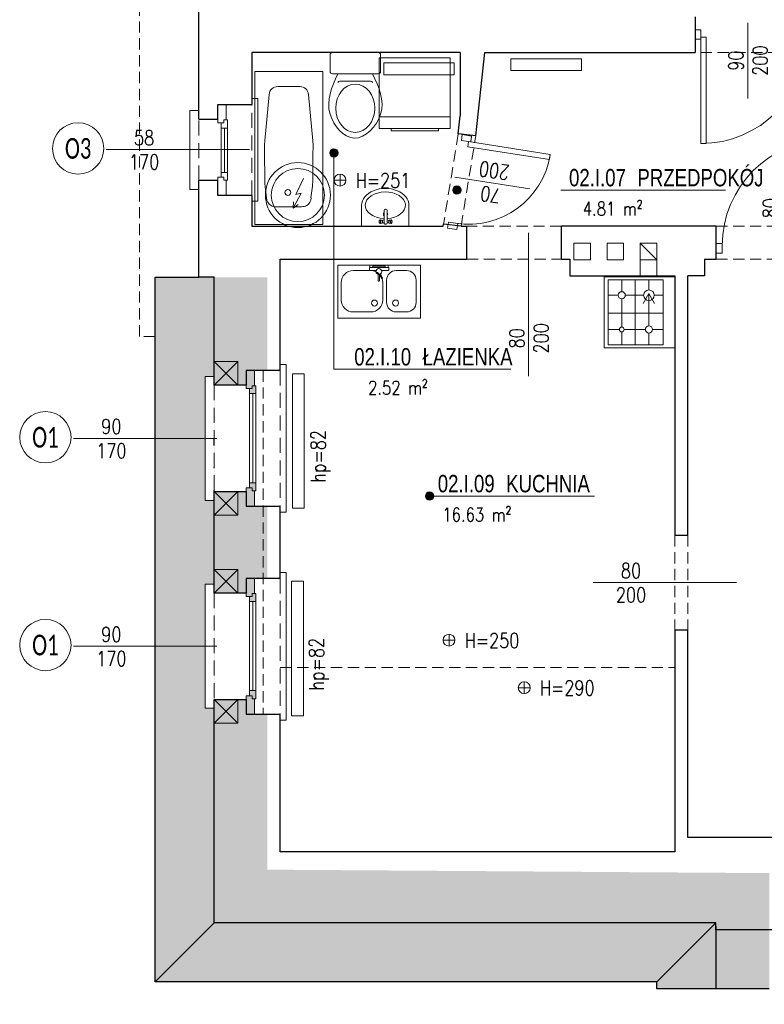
# Model space of a CAD drawing. Header units: millimetres. Extents: x 284606 to 628701, y -213781 to -93475.
# Tile 78 of 102: x 312710 to 313340, y -107487 to -106653. Entities that reach past the tile are written whole.
import ezdxf
from ezdxf.enums import TextEntityAlignment as Align

# ---------------------------------------------------------------- set-up
doc = ezdxf.new("R2010")
doc.units = ezdxf.units.MM
doc.linetypes.add('HIDDEN', pattern=[9.525, 6.35, -3.175])
doc.layers.get('0').update_dxf_attribs({"lineweight": 0})
for name, color, linetype, lineweight in [('!STR_Konstrukcja 0.20', 200, 'Continuous', 20), ('!STR_Konstrukcja 0.30', 64, 'Continuous', 30), ('!STR_Ocieplenie 0.05', 1, 'Continuous', 5), ('!STR_Opisy 0.09', 8, 'Continuous', 9), ('!STR_Przerywana 0.09', 8, 'HIDDEN', 9), ('!STR_Stolarka drzwiowa', 8, 'Continuous', 15), ('!STR_Stolarka okienna', 72, 'Continuous', 15), ('EKO Opisy 0.09', 8, 'Continuous', 9)]:
    doc.layers.add(name, color=color, linetype=linetype, lineweight=lineweight)
for name, color, linetype, lineweight, true_color in [('!STR_Kreskowanie ścian', 7, 'Continuous', 5, 0xa6a6a6), ('!STR_Wentylacja', 7, 'Continuous', 15, 0x3399ff), ('EKO Wyposażenie', 7, 'Continuous', 5, 0x919191)]:
    doc.layers.add(name, color=color, linetype=linetype, lineweight=lineweight, true_color=true_color)
doc.styles.add('AB_Arial', font='NirmalaS.ttf')
doc.styles.add('EKO 1-10', font='romans.shx', dxfattribs={"width": 0.8, "height": 15})
doc.styles.add('EKO 1-5', font='romans.shx', dxfattribs={"width": 0.8, "height": 10})
doc.styles.add('EKO CM 1-50', font='calibri.ttf', dxfattribs={"width": 0.8, "height": 12.5})

# ---------------------------------------------------------------- blocks, each defined once
blk = doc.blocks.new('*U320')
at = {"layer": '!STR_Opisy 0.09', "linetype": 'Continuous'}
blk.add_line((0, -153.49), (0, -32.16), dxfattribs=at)
at = {"layer": '!STR_Opisy 0.09', "linetype": 'Continuous', "style": 'EKO 1-5', "width": 0.8}
blk.add_attdef('HP=', (19.04, -6.76), '', height=12.5, rotation=180, dxfattribs=at)
at = {"layer": '!STR_Opisy 0.09', "ltscale": 0.7, "style": 'EKO 1-5', "width": 0.8}
blk.add_attdef('WYS', text='', height=12.5, rotation=270, dxfattribs=at).set_placement((-10.53, -121.38), align=Align.MIDDLE_CENTER)
at = {"layer": '!STR_Opisy 0.09', "linetype": 'Continuous', "style": 'EKO 1-5', "width": 0.8}
blk.add_attdef('SZER', text='', height=12.5, rotation=270, dxfattribs=at).set_placement((0, -121.38), align=Align.BOTTOM_CENTER)
blk = doc.blocks.new('*U103')
for p, q in [((-2.1, 79.9), (-181.9, 70.3)), ((-181.9, 70.3), (-177.6, -9.5)), ((2.1, 0.1), (-2.1, 79.9)), ((-99.8, 62.8), (-153.9, 55)), ((-93, 63.6), (-84.3, 64)), ((-56.2, 65.3), (-84.3, 64)), ((-32.9, 64.4), (-46.3, 65.3)), ((-20.8, 38.9), (-21.6, 53.8)), ((-162.6, 44.4), (-161.9, 31.3)), ((-20.8, 38.9), (-20, 24)), ((-161.3, 18.3), (-161.9, 31.3)), ((-30.1, 12.3), (-43.4, 9.9)), ((-177.6, -9.5), (2.1, 0.1)), ((-96.9, 6.7), (-151.5, 8.7)), ((-89.9, 6.6), (-81.3, 7.2)), ((-53.2, 8.9), (-81.3, 7.2))]:
    blk.add_line(p, q)
blk.add_circle((-37.7, 39.1), 3.43)
for centre, radius, start, end in [((-91.3, 21.3), 42.4, 92.3418, 101.6861), ((-51.1, 13.2), 52.3, 84.7852, 95.653), ((-32, 54.1), 10.3, 33.0348, 94.5485), ((-38.8, 51.6), 17.4, 6.9775, 27.6922), ((-152.5, 44.9), 10.2, 98.2391, 183.0582), ((-37.4, 24.3), 17.4, 338.425, 359.139), ((-151.1, 18.9), 10.2, 183.0582, 267.8774), ((-30.4, 22.5), 10.3, 271.568, 333.0828), ((-92.7, 48.9), 42.4, 264.4303, 273.7747), ((-53.7, 61.2), 52.3, 270.4635, 281.3312)]:
    blk.add_arc(centre, radius, start, end)
blk = doc.blocks.new('*U119')
for p, q in [((0, 19.33), (0, -19.33)), ((16.02, 21.33), (2, 21.33)), ((18.02, -19.33), (18.02, 19.33)), ((24.36, 13.09), (24.36, -12.8)), ((16.02, -21.33), (2, -21.33))]:
    blk.add_line(p, q)
for centre, start, end in [((2, 19.33), 90, 180), ((16.02, 19.33), 360, 90), ((26.36, 13.09), 114.56818, 180), ((26.36, -12.8), 180, 244.52934), ((2, -19.33), 180, 270), ((16.02, -19.33), 270, 360)]:
    blk.add_arc(centre, 2, start, end)
blk.add_ellipse((47.22, 0.08), major_axis=(20.4, 0), ratio=0.810803)
blk.add_open_spline([(18.02, 14.91), (29.22, 20.03), (49.72, 28.87), (82.83, 0.74), (50.17, -29.38), (29.25, -19.96), (18, -14.6)], degree=3, knots=[1.212901, 1.212901, 1.212901, 1.212901, 36.090844, 64.924591, 94.904253, 129.876154, 129.876154, 129.876154, 129.876154])
blk = doc.blocks.new('*U198')
at = {"linetype": 'Continuous'}
for p, q in [((0, 31.3), (0, -31.3)), ((27.6, 31.3), (0, 31.3)), ((2.8, -1.2), (2.8, 0.4)), ((3.8, 4.7), (3.4, 6.9)), ((4, 1.6), (20.6, 1.6)), ((4.2, 1.6), (4.2, 4.1)), ((8.5, 1.6), (7.3, 4)), ((7.9, 4.7), (8.3, 6.9)), ((3.8, -5.5), (3.4, -7.7)), ((20.6, -2.4), (4, -2.4)), ((4.2, -4.8), (4.2, -2.4)), ((7.3, -4.8), (8.5, -2.4)), ((7.9, -5.5), (8.3, -7.7)), ((22.4, -0.2), (22.4, -0.6)), ((27.6, -31.3), (0, -31.3))]:
    blk.add_line(p, q, dxfattribs=at)
for centre, radius, start, end in [((4, 0.4), 1.2, 90, 180), ((15.9, -0.3), 2.89, 41.1962, 138.8038), ((20.6, -0.2), 1.8, 0, 90), ((4, -1.2), 1.2, 180, 270), ((15.9, -0.3), 2.89, 228.1635, 311.8365), ((20.6, -0.6), 1.8, 270, 0)]:
    blk.add_arc(centre, radius, start, end, dxfattribs=at)
for centre, major_axis, ratio, start_param, end_param in [((27.6, 0), (0, -26.6), 0.662269, 4.803016, 10.93344), ((27.6, 0), (0, -31.3), 0.713042, 0, 3.141593), ((5.8, -7.8), (2.47, 0), 0.476554, 5.436764, 10.271199), ((5.8, -5.5), (2.05, 0), 0.476554, 0, 3.141593)]:
    blk.add_ellipse(centre, major_axis=major_axis, ratio=ratio, start_param=start_param, end_param=end_param, dxfattribs=at)
at = {"linetype": 'Continuous', "extrusion": (-3.55849e-14, 3.22359e-14, -1)}
for centre, major_axis, start_param, end_param in [((5.8, 7), (2.47, 0), 5.436764, 10.271199), ((5.8, 4.7), (2.05, 0), 0, 3.141593)]:
    blk.add_ellipse(centre, major_axis=major_axis, ratio=0.476554, start_param=start_param, end_param=end_param, dxfattribs=at)
blk.add_ellipse((5.8, 7.3), major_axis=(2.05, 0), ratio=0.476554, dxfattribs=at)
at = {"linetype": 'Continuous'}
blk.add_ellipse((5.8, -8.1), major_axis=(2.05, 0), ratio=0.476554, dxfattribs=at)
blk = doc.blocks.new('*U336')
at = {"layer": '!STR_Opisy 0.09', "linetype": 'Continuous'}
blk.add_line((-39.28, 63.89), (-39.28, -0.34), dxfattribs=at)
at = {"layer": '!STR_Stolarka drzwiowa'}
for points in [[(0, 0), (0, 90), (-4.38, 90), (-4.38, 0)], [(-90, -6.2), (-95, -6.2), (-95, 1.8), (-90, 1.8)], [(5, -6.2), (0, -6.2), (0, 1.8), (5, 1.8)]]:
    blk.add_lwpolyline(points, close=True, dxfattribs=at)
blk.add_arc((0, 0), 90, 90, 180, dxfattribs=at)
at = {"layer": '!STR_Opisy 0.09', "linetype": 'Continuous', "style": 'EKO 1-10', "width": 0.8}
blk.add_attdef('SZER', text='', height=12.5, rotation=90, dxfattribs=at).set_placement((-39.28, 31.77), align=Align.BOTTOM_CENTER)
at = {"layer": '!STR_Opisy 0.09', "ltscale": 0.7, "style": 'EKO 1-10', "width": 0.8}
blk.add_attdef('WYS', text='', height=12.5, rotation=90, dxfattribs=at).set_placement((-28.75, 31.77), align=Align.MIDDLE_CENTER)
blk = doc.blocks.new('wysokosc2')
at = {"ltscale": 2}
for points in [[(-5.06, 0.04), (5.03, 0.04)], [(0, 5.1), (0, -5.1)]]:
    blk.add_lwpolyline(points, dxfattribs=at)
blk.add_circle((0, 0), 5.03, dxfattribs=at)
at = {"ltscale": 2, "style": 'EKO 1-5', "width": 0.8}
blk.add_attdef('WYS', (13.29, -6.01), '', height=12.5, dxfattribs=at)
blk = doc.blocks.new('*U100')
for p, q in [((0, -60), (0, 0)), ((0, 0), (60, 0)), ((10, -57.5), (10, -2.5)), ((10, -2.5), (56.5, -2.5)), ((22, -12.5), (22, -2.5)), ((33.5, -2.5), (33.5, -57.5)), ((45, -2.5), (45, -13.5)), ((56.5, -2.5), (56.5, -57.5)), ((60, 0), (60, -60)), ((10, -15.5), (19, -15.5)), ((25, -15.5), (43, -15.5)), ((47, -15.5), (56.5, -15.5)), ((22, -40), (22, -18.5)), ((45, -17.5), (45, -41.5)), ((10, -29.21), (56.5, -29.21)), ((17.5, -44.5), (10, -44.5)), ((22, -57.5), (22, -49)), ((42, -44.5), (26.5, -44.5)), ((45, -47.5), (45, -57.5)), ((56.5, -44.5), (48, -44.5)), ((56.5, -57.5), (10, -57.5)), ((5, -60), (0, -60)), ((60, -60), (5, -60)), ((5, -60), (5, -60))]:
    blk.add_line(p, q)
for centre, radius in [((22, -15.5), 3), ((45, -15.5), 2), ((22, -44.5), 4.5), ((45, -44.5), 3)]:
    blk.add_circle(centre, radius)
blk = doc.blocks.new('*U106')
blk.add_lwpolyline([(70, -45), (0, -45), (0, 0), (70, 0)], close=True)
for points in [[(20.65, -4.62), (11.65, -4.62, 0.414214), (3.65, -12.62), (3.65, -31.62, 0.414214), (11.65, -39.62), (20.65, -39.62, 0.414214), (28.65, -31.62), (28.65, -12.62, 0.414214)], [(41.98, -39.62), (56.98, -39.62, 0.414214), (66.98, -29.62), (66.98, -14.62, 0.414214), (56.98, -4.62), (41.98, -4.62, 0.414214), (31.98, -14.62), (31.98, -29.62, 0.414214)]]:
    blk.add_lwpolyline(points, format="xyb", close=True)
for centre in [(21.08, -32.13), (38.92, -32.13)]:
    blk.add_circle(centre, 2.54)
blk = doc.blocks.new('*U107')
for p, q in [((-11.09, 2.16), (-11.56, 1.63)), ((-11.56, 1.63), (-7.9, -0.12)), ((-7.56, 0.78), (-11.09, 2.16)), ((-4.86, 7.5), (-4.56, 1.8)), ((-2.89, 8.1), (-4.39, 8.02)), ((-0.37, 7.74), (-2.37, 7.63)), ((-1.54, -7.85), (-2.37, 7.63)), ((-2.37, 7.63), (-2.23, 5.14)), ((-2.23, 5.14), (-0.23, 5.24)), ((-0.67, -5.3), (-1.23, 5.19)), ((-0.23, 5.24), (-0.37, 7.74)), ((-13.44, -0.72), (-13.41, -1.22)), ((-7.96, -0.18), (-13.2, -0.46)), ((-13.15, -1.46), (-7.9, -1.18)), ((-4.31, -2.78), (-4.03, -7.98)), ((0.33, -5.24), (-1.67, -5.35)), ((-1.67, -5.35), (-1.54, -7.85)), ((-1.54, -7.85), (0.46, -7.74)), ((0.46, -7.74), (0.33, -5.24)), ((-3.51, -8.45), (-2.01, -8.37))]:
    blk.add_line(p, q)
blk.add_circle((-5.43, -0.54), 2.5)
for centre, radius, start, end in [((-4.36, 7.53), 0.5, 93.05823, 183.05823), ((-2.86, 7.61), 0.5, 3.05823, 93.05823), ((-13.19, -0.71), 0.25, 93.05823, 183.05823), ((-13.16, -1.21), 0.25, 183.05823, 273.05823), ((-3.54, -7.95), 0.5, 183.05823, 273.05823), ((-2.04, -7.87), 0.5, 273.05823, 3.05823)]:
    blk.add_arc(centre, radius, start, end)
blk = doc.blocks.new('*U121')
at = {"layer": '!STR_Opisy 0.09', "linetype": 'Continuous'}
blk.add_line((0, -153.49), (0, -32.16), dxfattribs=at)
at = {"layer": '!STR_Opisy 0.09', "linetype": 'Continuous', "style": 'EKO 1-5', "width": 0.8}
blk.add_attdef('HP=', (50.53, 21.53), '', height=12.5, rotation=180, dxfattribs=at)
at = {"layer": '!STR_Opisy 0.09', "ltscale": 0.7, "style": 'EKO 1-5', "width": 0.8}
blk.add_attdef('WYS', text='', height=12.5, rotation=270, dxfattribs=at).set_placement((-10.53, -121.38), align=Align.MIDDLE_CENTER)
at = {"layer": '!STR_Opisy 0.09', "linetype": 'Continuous', "style": 'EKO 1-5', "width": 0.8}
blk.add_attdef('SZER', text='', height=12.5, rotation=270, dxfattribs=at).set_placement((0, -121.38), align=Align.BOTTOM_CENTER)
blk = doc.blocks.new('*U208')
at = {"layer": '!STR_Opisy 0.09', "linetype": 'Continuous'}
blk.add_line((-31.51, 6.91), (-31.51, -57.31), dxfattribs=at)
at = {"layer": '!STR_Stolarka drzwiowa'}
for points in [[(-70, 6.2), (-75, 6.2), (-75, -1.8), (-70, -1.8)], [(0, 0), (0, -70), (-4.38, -70), (-4.38, 0)], [(5, 6.2), (0, 6.2), (0, -1.8), (5, -1.8)]]:
    blk.add_lwpolyline(points, close=True, dxfattribs=at)
blk.add_arc((0, 0), 70, 180, 270, dxfattribs=at)
at = {"layer": '!STR_Opisy 0.09', "linetype": 'Continuous', "style": 'EKO 1-10', "width": 0.8}
blk.add_attdef('SZER', text='', height=12.5, rotation=90, dxfattribs=at).set_placement((-31.51, -25.2), align=Align.BOTTOM_CENTER)
at = {"layer": '!STR_Opisy 0.09', "ltscale": 0.7, "style": 'EKO 1-10', "width": 0.8}
blk.add_attdef('WYS', text='', height=12.5, rotation=90, dxfattribs=at).set_placement((-20.99, -25.2), align=Align.MIDDLE_CENTER)
blk = doc.blocks.new('bojler2')
for p, q in [((3.54, -15.77), (-2.89, -29.13)), ((1.82, -28.1), (-5.12, -40.79)), ((-2.89, -29.13), (1.82, -28.1)), ((-5.12, -40.79), (-4.81, -35.54)), ((-5.12, -40.79), (-0.84, -37.72))]:
    blk.add_line(p, q)
for radius in [27.5, 22.5]:
    blk.add_circle((-1.11, -29.71), radius)
blk = doc.blocks.new('*U101')
for p, q in [((30, 30), (30, -30)), ((30, 30), (90, 30)), ((80, 30), (80, -30)), ((90, 30), (90, -30)), ((30, -30), (90, -30))]:
    blk.add_line(p, q)
blk.add_lwpolyline([(90, -20), (92, -20), (92, 20), (90, 20)])
blk = doc.blocks.new('*U763')
at = {"layer": '!STR_Opisy 0.09', "linetype": 'Continuous'}
blk.add_line((0, -153.49), (0, -32.16), dxfattribs=at)
at = {"layer": '!STR_Opisy 0.09', "linetype": 'Continuous', "style": 'EKO 1-5', "width": 0.8}
blk.add_attdef('HP=', (-37.47, 58.5), '', height=12.5, rotation=180, dxfattribs=at)
at = {"layer": '!STR_Opisy 0.09', "ltscale": 0.7, "style": 'EKO 1-5', "width": 0.8}
blk.add_attdef('WYS', text='', height=12.5, rotation=270, dxfattribs=at).set_placement((-10.53, -121.38), align=Align.MIDDLE_CENTER)
at = {"layer": '!STR_Opisy 0.09', "linetype": 'Continuous', "style": 'EKO 1-5', "width": 0.8}
blk.add_attdef('SZER', text='', height=12.5, rotation=270, dxfattribs=at).set_placement((0, -121.38), align=Align.BOTTOM_CENTER)
blk = doc.blocks.new('*U764')
at = {"layer": '!STR_Opisy 0.09', "linetype": 'Continuous'}
blk.add_line((0, -153.49), (0, -32.16), dxfattribs=at)
at = {"layer": '!STR_Opisy 0.09', "linetype": 'Continuous', "style": 'EKO 1-5', "width": 0.8}
blk.add_attdef('HP=', (-37.47, 59.98), '', height=12.5, rotation=180, dxfattribs=at)
at = {"layer": '!STR_Opisy 0.09', "ltscale": 0.7, "style": 'EKO 1-5', "width": 0.8}
blk.add_attdef('WYS', text='', height=12.5, rotation=270, dxfattribs=at).set_placement((-10.53, -121.38), align=Align.MIDDLE_CENTER)
at = {"layer": '!STR_Opisy 0.09', "linetype": 'Continuous', "style": 'EKO 1-5', "width": 0.8}
blk.add_attdef('SZER', text='', height=12.5, rotation=270, dxfattribs=at).set_placement((0, -121.38), align=Align.BOTTOM_CENTER)
blk = doc.blocks.new('*U223')
at = {"layer": '!STR_Opisy 0.09', "linetype": 'Continuous'}
blk.add_line((39.68, 12.26), (39.68, -51.96), dxfattribs=at)
at = {"layer": '!STR_Stolarka drzwiowa'}
for points in [[(-5, 6.2), (0, 6.2), (0, -1.8), (-5, -1.8)], [(0, 0), (0, -90), (4.38, -90), (4.38, 0)], [(90, 6.2), (95, 6.2), (95, -1.8), (90, -1.8)]]:
    blk.add_lwpolyline(points, close=True, dxfattribs=at)
blk.add_arc((0, 0), 90, 270, 0, dxfattribs=at)
at = {"layer": '!STR_Opisy 0.09', "linetype": 'Continuous', "style": 'EKO 1-10', "width": 0.8}
blk.add_attdef('SZER', text='', height=12.5, rotation=90, dxfattribs=at).set_placement((39.68, -19.85), align=Align.BOTTOM_CENTER)
at = {"layer": '!STR_Opisy 0.09', "ltscale": 0.7, "style": 'EKO 1-10', "width": 0.8}
blk.add_attdef('WYS', text='', height=12.5, rotation=90, dxfattribs=at).set_placement((50.21, -19.85), align=Align.MIDDLE_CENTER)
blk = doc.blocks.new('*U459')
at = {"ltscale": 0.3}
blk.add_hatch(color=256, dxfattribs=at).paths.add_polyline_path([(-0.91, 50, 1), (6.82, 50, 1)])
at = {"ltscale": 1.5}
blk.add_line((17.59, 50), (154.57, 50), dxfattribs=at)
at = {"ltscale": 0.3}
blk.add_lwpolyline([(17.59, 50), (2.95, 50)], dxfattribs=at)
blk.add_circle((2.95, 50), 3.86, dxfattribs=at)
at = {"ltscale": 1.5, "width": 0.8}
for tag, p, height, style in [('NR_POM.', (10.51, 53.45), 16, 'AB_Arial'), ('NAZWA_POMIESZCZENIA', (66.91, 53.45), 16, 'AB_Arial'), ('POSADZKA', (9.08, 4), 12.5, 'EKO 1-5')]:
    blk.add_attdef(tag, p, '', height=height, rotation=0, dxfattribs=dict(at, style=style))
at = {"ltscale": 1.5, "style": 'EKO 1-5', "width": 0.8}
blk.add_attdef('POWIERZCHNIA', text='', height=12.5, rotation=0, dxfattribs=at).set_placement((78.06, 22.91), align=Align.BOTTOM_RIGHT)
blk = doc.blocks.new('*U469')
at = {"ltscale": 0.3}
blk.add_hatch(color=256, dxfattribs=at).paths.add_polyline_path([(-96.5, 50, 1), (-88.78, 50, 1)])
at = {"ltscale": 1.5}
blk.add_line((17.59, 50), (154.57, 50), dxfattribs=at)
at = {"ltscale": 0.3}
blk.add_lwpolyline([(17.59, 50), (2.95, 50)], dxfattribs=at)
blk.add_circle((-92.64, 50), 3.86, dxfattribs=at)
at = {"ltscale": 1.5, "width": 0.8}
for tag, p, height, style in [('NR_POM.', (10.51, 53.45), 16, 'AB_Arial'), ('NAZWA_POMIESZCZENIA', (66.91, 53.45), 16, 'AB_Arial'), ('POSADZKA', (9.08, 4), 12.5, 'EKO 1-5')]:
    blk.add_attdef(tag, p, '', height=height, rotation=0, dxfattribs=dict(at, style=style))
at = {"ltscale": 1.5, "style": 'EKO 1-5', "width": 0.8}
blk.add_attdef('POWIERZCHNIA', text='', height=12.5, rotation=0, dxfattribs=at).set_placement((78.06, 22.91), align=Align.BOTTOM_RIGHT)
blk = doc.blocks.new('*U471')
at = {"ltscale": 0.3}
blk.add_hatch(color=256, dxfattribs=at).paths.add_polyline_path([(-12.09, 249.02, 1), (-4.36, 249.02, 1)])
at = {"ltscale": 1.5}
blk.add_line((17.59, 50), (154.57, 50), dxfattribs=at)
at = {"ltscale": 0.3}
blk.add_lwpolyline([(17.59, 50), (2.95, 50)], dxfattribs=at)
blk.add_circle((-8.22, 249.02), 3.86, dxfattribs=at)
at = {"ltscale": 1.5, "width": 0.8}
for tag, p, height, style in [('NR_POM.', (10.51, 53.45), 16, 'AB_Arial'), ('NAZWA_POMIESZCZENIA', (66.91, 53.45), 16, 'AB_Arial'), ('POSADZKA', (9.08, 4), 12.5, 'EKO 1-5')]:
    blk.add_attdef(tag, p, '', height=height, rotation=0, dxfattribs=dict(at, style=style))
at = {"ltscale": 1.5, "style": 'EKO 1-5', "width": 0.8}
blk.add_attdef('POWIERZCHNIA', text='', height=12.5, rotation=0, dxfattribs=at).set_placement((78.06, 22.91), align=Align.BOTTOM_RIGHT)
blk = doc.blocks.new('KÓLKO')
at = {"layer": '!STR_Opisy 0.09'}
blk.add_circle((0, -15.51), 15.51, dxfattribs=at)
at = {"layer": '!STR_Opisy 0.09', "style": 'EKO 1-10', "width": 0.8}
blk.add_attdef('NR', text='', height=15, dxfattribs=at).set_placement((0, -15.51), align=Align.MIDDLE_CENTER)

msp = doc.modelspace()

# ---------------------------------------------------------------- hatches: boundary and pattern name
at = {"layer": '!STR_Kreskowanie ścian', "ltscale": 1.5}
h = msp.add_hatch(dxfattribs=at)
h.set_pattern_fill('AR-B88', color=8, scale=0.1, angle=90)
h.set_pattern_definition([(90, (25876.741, 1826.681), (-20.32, 1e-15), []), (180, (25876.741, 1826.681), (-20.32, -10.16), [20.32, -20.32])])
h.paths.add_polyline_path([(313344.58, -107423.52), (313299.58, -107423.52), (313299.58, -107417.52), (313299.53, -107417.52), (313249.53, -107467.52), (313249.53, -107473.52), (313344.58, -107473.52)])
h.paths.add_polyline_path([(313344.58, -107378.52), (313344.58, -107372.52), (313344.53, -107375.47), (313299.53, -107417.52), (313299.58, -107417.52), (313299.58, -107423.52), (313344.58, -107423.52)])
h.paths.add_polyline_path([(313386.39, -106262.52), (313431.29, -106262.43), (313431.29, -106212.43), (313336.34, -106212.52), (313336.29, -106359.43), (313386.39, -106359.43)])
h.paths.add_polyline_path([(313429.76, -106262.52), (313386.39, -106262.52), (313386.39, -106359.43), (313446.2, -106360.45), (313429.76, -106360.45)])
h.paths.add_polyline_path([(314288.78, -106275.53), (314288.83, -106275.52), (314288.83, -106262.52), (314201.83, -106262.52), (314201.83, -106307.52), (314201.83, -106307.52), (314201.83, -106322.24), (314231.83, -106320.51), (314231.78, -106320.47)])
h.paths.add_polyline_path([(314338.78, -106225.53), (314338.78, -106212.52), (314201.83, -106212.52), (314201.83, -106262.52), (314288.83, -106262.52), (314288.83, -106275.52), (314288.78, -106275.53)])
h.paths.add_polyline_path([(314231.83, -106320.51), (314201.78, -106297.48), (314201.78, -106349.11), (314201.83, -106431.96), (314201.83, -106345.22), (314231.83, -106320.23)])
h.paths.add_polyline_path([(314089.06, -106585.49), (314089.06, -106550.56)])
h.paths.add_polyline_path([(312927.2, -106571.25), (312927.2, -106517.21)])
h.paths.add_polyline_path([(314456.18, -106594.18), (314456.18, -106556.39)])
h.paths.add_polyline_path([(313801.6, -107349.73), (313839.96, -107349.73)])
h.paths.add_polyline_path([(312874.74, -107235.92), (312867.24, -107235.92), (312867.24, -107130.92), (312874.74, -107130.92)], flags=16)
h.paths.add_polyline_path([(312909.98, -107220.92), (312904.84, -107220.92), (312904.84, -107225.36), (312901.86, -107225.36), (312901.86, -107228.42), (312874.83, -107228.42), (312874.83, -107417.07), (312919.83, -107372.07), (312919.83, -107240.92), (312908.9, -107240.92), (312908.9, -107227.86), (312909.98, -107227.86)])
h.paths.add_polyline_path([(312874.83, -106962.42), (312901.86, -106962.42), (312901.86, -106965.32), (312904.84, -106965.32), (312904.84, -106969.42), (312909.98, -106969.42), (312909.98, -106962.82), (312908.9, -106962.82), (312908.9, -106949.92), (312919.83, -106949.92), (312919.83, -106871.18), (312874.83, -106871.18)])
h.paths.add_polyline_path([(312901.86, -107052.42), (312874.83, -107052.42), (312874.83, -107138.42), (312901.86, -107138.42), (312901.86, -107141.32), (312904.84, -107141.32), (312904.84, -107145.42), (312909.98, -107145.42), (312909.98, -107138.82), (312908.9, -107138.82), (312908.9, -107125.92), (312919.83, -107125.92), (312919.83, -107064.92), (312908.9, -107064.92), (312908.9, -107051.86), (312909.98, -107051.86), (312909.98, -107044.92), (312904.84, -107044.92), (312904.84, -107049.36), (312901.86, -107049.36)])
h.paths.add_polyline_path([(312874.83, -106871.18), (312824.79, -106871.18), (312824.79, -107467.11), (312874.83, -107417.07)])
h.paths.add_polyline_path([(312874.74, -106954.92), (312874.74, -107059.92), (312867.24, -107059.92), (312867.24, -106954.92)], flags=16)
h.paths.add_polyline_path([(314767.17, -107164.42), (314740.76, -107164.42), (314740.76, -107161.36), (314737.78, -107161.36), (314737.78, -107156.92), (314732.64, -107156.92), (314732.64, -107163.86), (314733.72, -107163.86), (314733.72, -107176.92), (314722.17, -107176.92), (314722.17, -107372.52), (314767.17, -107417.52)])
h.paths.add_polyline_path([(314782.08, -107014.92), (314782.08, -106909.92), (314774.58, -106909.92), (314774.58, -107014.92)], flags=16)
h.paths.add_polyline_path([(314782.08, -107007.42), (314767.17, -107007.42), (314767.17, -107074.42), (314782.08, -107074.42), (314782.08, -107066.92), (314774.58, -107066.92), (314774.58, -107171.92), (314782.08, -107171.92), (314782.08, -107164.42), (314767.17, -107164.42), (314767.17, -107417.52), (314817.13, -107467.47), (314817.13, -106225.65), (314767.17, -106275.61), (314767.17, -106917.42), (314782.08, -106917.42)])
h.paths.add_polyline_path([(314732.64, -106924.42), (314737.78, -106924.42), (314737.78, -106920.32), (314740.76, -106920.32), (314740.76, -106917.42), (314767.17, -106917.42), (314767.17, -106275.61), (314722.17, -106320.61), (314722.17, -106904.92), (314733.72, -106904.92), (314733.72, -106917.82), (314732.64, -106917.82)])
h.paths.add_polyline_path([(314737.78, -106999.92), (314732.64, -106999.92), (314732.64, -107006.86), (314733.72, -107006.86), (314733.72, -107019.92), (314722.17, -107019.92), (314722.17, -107061.92), (314733.72, -107061.92), (314733.72, -107074.82), (314732.64, -107074.82), (314732.64, -107081.42), (314737.78, -107081.42), (314737.78, -107077.32), (314740.76, -107077.32), (314740.76, -107074.42), (314767.17, -107074.42), (314767.17, -107007.42), (314740.76, -107007.42), (314740.76, -107004.36), (314737.78, -107004.36)])
h = msp.add_hatch(dxfattribs=at)
h.set_pattern_fill('AR-B88', color=8, scale=0.1)
h.set_pattern_definition([(0, (25876.741, 1826.681), (0, 20.32), []), (90, (25876.741, 1826.681), (-10.16, 20.32), [20.32, -20.32])])
h.paths.add_polyline_path([(313344.53, -107375.47), (312919.38, -107372.52), (312874.83, -107417.07), (312874.83, -107417.52), (313299.53, -107417.52)])
h.paths.add_polyline_path([(313299.53, -107417.52), (312874.38, -107417.52), (312824.79, -107467.11), (312824.79, -107467.52), (313249.53, -107467.52)])
h.paths.add_polyline_path([(314296, -107406.89), (314341.97, -107417.52), (314341.97, -107436.52), (313848.78, -107436.52), (313792.78, -107436.52), (313882.79, -107436.52), (313882.79, -107486.52), (314298.05, -107486.52), (314298.05, -107436.47)])
h.paths.add_polyline_path([(314767.17, -107417.52), (314296, -107406.89), (314375.34, -107467.52), (314817.13, -107467.52), (314817.13, -107467.47)])
h.paths.add_polyline_path([(314722.17, -107372.52), (314296.92, -107372.52), (314296, -107406.89), (314767.17, -107417.52)])
h.paths.add_polyline_path([(314817.13, -106225.65), (314817.13, -106225.62), (314338.78, -106225.53), (314288.78, -106275.53), (314767.17, -106275.61)])
h.paths.add_polyline_path([(314767.17, -106275.61), (314288.78, -106275.53), (314231.78, -106320.47), (314722.18, -106320.6)])

# ---------------------------------------------------------------- linework, layer by layer
at = {"layer": '!STR_Konstrukcja 0.20', "color": 253, "linetype": 'Continuous', "lineweight": 15, "true_color": 0x999999}
for p, q in [((312874.74, -106954.92), (312867.24, -106954.92)), ((312867.24, -106954.92), (312867.24, -107059.92)), ((312874.74, -106962.42), (312874.74, -106954.92)), ((312874.74, -107059.92), (312874.74, -107052.42)), ((312867.24, -107059.92), (312874.74, -107059.92)), ((312874.74, -107130.92), (312867.24, -107130.92)), ((312867.24, -107130.92), (312867.24, -107235.92)), ((312874.74, -107138.42), (312874.74, -107130.92)), ((312867.24, -107235.92), (312874.74, -107235.92)), ((312874.74, -107235.92), (312874.74, -107228.42))]:
    msp.add_line(p, q, dxfattribs=at)
for points in [[(312906.74, -106801.74), (312906.74, -106806.74), (312911.74, -106806.74), (312911.74, -106719.74), (312906.74, -106719.74), (312906.74, -106724.74)], [(312861.74, -106789.24), (312861.74, -106796.74), (312854.24, -106796.74), (312854.24, -106729.74), (312861.74, -106729.74), (312861.74, -106737.24)], [(312930.74, -106949.92), (312930.74, -106944.92), (312935.74, -106944.92), (312935.74, -107069.92), (312930.74, -107069.92), (312930.74, -107064.92)], [(312930.74, -107125.92), (312930.74, -107120.92), (312935.74, -107120.92), (312935.74, -107245.92), (312930.74, -107245.92), (312930.74, -107240.92)]]:
    msp.add_lwpolyline(points, dxfattribs=at)
at = {"layer": '!STR_Konstrukcja 0.30', "color": 8, "ltscale": 1.5}
for p, q in [((313281.74, -106650.43), (313281.74, -106680.74)), ((313083.02, -106680.74), (313083.02, -106734.32)), ((313096.22, -106751.19), (313081.39, -106749.61)), ((313083.74, -106827.74), (313068.91, -106826.15)), ((313083.74, -106827.74), (313088.74, -106827.74)), ((313088.74, -106855.74), (313088.74, -106827.74)), ((313168.74, -106855.74), (313168.74, -106827.74)), ((313299.74, -106855.74), (313299.74, -106827.74)), ((313264.74, -107089.42), (313275.74, -107089.42)), ((313264.74, -107169.42), (313275.74, -107169.42)), ((312824.74, -107467.42), (312874.74, -107417.42)), ((313249.49, -107467.42), (313299.49, -107417.42))]:
    msp.add_line(p, q, dxfattribs=at)
at = {"layer": '!STR_Konstrukcja 0.30', "color": 253, "ltscale": 1.5, "true_color": 0x999999}
for p, q in [((312874.74, -107013.46), (312874.74, -107007.42)), ((312874.74, -107032.61), (312874.74, -107032.17)), ((312874.74, -107138.42), (312874.74, -107051.32))]:
    msp.add_line(p, q, dxfattribs=at)
at = {"layer": '!STR_Konstrukcja 0.30', "color": 8, "ltscale": 1.5}
for points in [[(312861.74, -106737.24), (312861.74, -106576.43)], [(313083.02, -106680.74), (312906.74, -106680.74), (312906.74, -106724.74)], [(313096.22, -106751.19), (313103.74, -106680.74), (313281.74, -106680.74)], [(313081.39, -106749.61), (313083.02, -106734.32)], [(312874.74, -106962.42), (312874.74, -106871.08), (312861.74, -106871.08), (312861.74, -106789.24)], [(312906.74, -106801.74), (312906.74, -106827.74), (313068.74, -106827.74), (313068.91, -106826.15)], [(313299.74, -106827.74), (313168.74, -106827.74)], [(312930.74, -106949.92), (312930.74, -106855.74), (313088.74, -106855.74)], [(313168.74, -106855.74), (313175.74, -106855.74)], [(313175.74, -106855.74), (313175.74, -106869.74), (313264.74, -106869.74)], [(313289.74, -106855.74), (313289.74, -106869.74), (313275.74, -106869.74)], [(313289.74, -106855.74), (313299.74, -106855.74)], [(312824.74, -106921.08), (312824.74, -106871.08), (312861.74, -106871.08)], [(313264.74, -106869.74), (313264.74, -107053.74)], [(313275.74, -107089.42), (313275.74, -106869.74)], [(313344.49, -107473.42), (313249.49, -107473.42), (313249.49, -107467.42), (312824.74, -107467.42), (312824.74, -106921.08)], [(313264.74, -107052.74), (313264.74, -107089.42)], [(313264.74, -107169.42), (313264.74, -107357.42), (312930.74, -107357.42), (312930.74, -107240.92)], [(313275.74, -107345.42), (313275.74, -107169.42)], [(313419.62, -107423.42), (313299.49, -107423.42), (313299.49, -107417.42), (312874.74, -107417.42), (312874.74, -107228.42)], [(313363.74, -107368.42), (313363.74, -107345.42), (313275.74, -107345.42)], [(313299.49, -107420.42), (313299.49, -107473.42)]]:
    msp.add_lwpolyline(points, dxfattribs=at)
at = {"layer": '!STR_Konstrukcja 0.30', "color": 253, "ltscale": 2, "true_color": 0x999999}
for points in [[(312861.74, -106737.24), (312877.86, -106737.24), (312877.86, -106724.74), (312906.74, -106724.74)], [(312906.74, -106801.74), (312877.86, -106801.74), (312877.86, -106789.24), (312861.74, -106789.24)], [(312930.74, -106949.92), (312901.86, -106949.92), (312901.86, -106962.42), (312874.74, -106962.42)], [(312874.74, -107052.42), (312901.86, -107052.42), (312901.86, -107064.92), (312930.74, -107064.92)], [(312930.74, -107125.92), (312901.86, -107125.92), (312901.86, -107138.42), (312874.74, -107138.42)], [(312874.74, -107228.42), (312901.86, -107228.42), (312901.86, -107240.92), (312930.74, -107240.92)]]:
    msp.add_lwpolyline(points, dxfattribs=at)
at = {"layer": '!STR_Konstrukcja 0.30', "color": 253, "ltscale": 1.5, "true_color": 0x999999}
msp.add_lwpolyline([(312930.74, -107125.92), (312930.74, -107064.92)], dxfattribs=at)
at = {"layer": '!STR_Ocieplenie 0.05', "color": 253, "ltscale": 1.5, "true_color": 0x999999}
for points in [[(312874.74, -106942.42), (312894.74, -106942.42), (312894.74, -106962.42), (312874.74, -106962.42)], [(312874.74, -107052.42), (312894.74, -107052.42), (312894.74, -107072.42), (312874.74, -107072.42)], [(312874.74, -107118.42), (312894.74, -107118.42), (312894.74, -107138.42), (312874.74, -107138.42)], [(312874.74, -107228.42), (312894.74, -107228.42), (312894.74, -107248.42), (312874.74, -107248.42)]]:
    msp.add_lwpolyline(points, close=True, dxfattribs=at)
for points in [[(312874.74, -106942.42), (312894.74, -106962.42), (312894.74, -106942.42), (312874.74, -106962.42)], [(312874.74, -107052.42), (312894.74, -107072.42), (312894.74, -107052.42), (312874.74, -107072.42)], [(312874.74, -107118.42), (312894.74, -107138.42), (312894.74, -107118.42), (312874.74, -107138.42)], [(312874.74, -107228.42), (312894.74, -107248.42), (312894.74, -107228.42), (312874.74, -107248.42)]]:
    msp.add_lwpolyline(points, dxfattribs=at)
at = {"layer": '!STR_Opisy 0.09', "color": 8}
for p, q in [((312976.1, -106765.78), (312976.1, -106948.88)), ((312976.1, -106948.88), (312986.39, -106948.88))]:
    msp.add_line(p, q, dxfattribs=at)
at = {"layer": '!STR_Przerywana 0.09', "color": 8, "ltscale": 1.5}
for p, q in [((313381.74, -106680.74), (313281.74, -106680.74)), ((313081.39, -106749.61), (313068.91, -106826.15)), ((313083.74, -106827.74), (313096.22, -106751.19)), ((313168.74, -106827.74), (313088.74, -106827.74)), ((313299.74, -106827.74), (313399.74, -106827.74)), ((313088.74, -106855.74), (313168.74, -106855.74)), ((313299.74, -106855.74), (313399.74, -106855.74)), ((313264.74, -107089.42), (313264.74, -107169.42)), ((313275.74, -107089.42), (313275.74, -107169.42)), ((312930.74, -107201.41), (313264.74, -107201.41))]:
    msp.add_line(p, q, dxfattribs=at)
at = {"layer": '!STR_Przerywana 0.09', "color": 253, "ltscale": 1.5, "true_color": 0x999999}
msp.add_line((312916.3, -106949.92), (312916.3, -107240.92), dxfattribs=at)
at = {"layer": '!STR_Przerywana 0.09', "color": 253, "ltscale": 2, "true_color": 0x999999}
for p, q in [((312874.74, -106962.42), (312874.74, -107052.42)), ((312874.74, -107138.42), (312874.74, -107228.42))]:
    msp.add_line(p, q, dxfattribs=at)
at = {"layer": '!STR_Przerywana 0.09', "color": 8, "ltscale": 1.5}
msp.add_lwpolyline([(312824.74, -106921.08), (312811.74, -106921.08), (312811.74, -106309.43), (313336.29, -106309.43)], dxfattribs=at)
at = {"layer": '!STR_Przerywana 0.09', "color": 253, "ltscale": 2, "true_color": 0x999999}
for points in [[(312906.74, -106801.74), (312906.74, -106724.74)], [(312861.74, -106789.24), (312861.74, -106737.24)], [(312930.74, -106949.92), (312930.74, -107064.92)], [(312930.74, -107125.92), (312930.74, -107240.92)]]:
    msp.add_lwpolyline(points, dxfattribs=at)
at = {"layer": '!STR_Stolarka okienna', "color": 253, "ltscale": 0.3, "true_color": 0x999999}
for p, q in [((312907.41, -107044.92), (312907.41, -106969.42)), ((312907.41, -107220.92), (312907.41, -107145.42))]:
    msp.add_line(p, q, dxfattribs=at)
for points in [[(312884.9, -106724.74), (312877.86, -106724.74), (312877.86, -106740.3), (312883, -106740.3), (312883, -106737.8), (312884.9, -106737.8), (312884.9, -106724.74)], [(312885.98, -106737.8), (312883, -106737.8), (312883, -106740.3), (312880.84, -106740.3), (312880.84, -106786.34), (312883, -106786.34), (312883, -106788.84), (312885.98, -106788.84), (312885.98, -106737.8)], [(312885.98, -106744.74), (312880.84, -106744.74)], [(312883.41, -106744.74), (312883.41, -106782.24)], [(312880.84, -106782.24), (312885.98, -106782.24)], [(312884.9, -106801.74), (312877.86, -106801.74), (312877.86, -106786.34), (312883, -106786.34), (312883, -106788.84), (312884.9, -106788.84), (312884.9, -106801.74)], [(312908.9, -106949.92), (312901.86, -106949.92), (312901.86, -106965.32), (312907, -106965.32), (312907, -106962.82), (312908.9, -106962.82), (312908.9, -106949.92)], [(312909.98, -107051.86), (312907, -107051.86), (312907, -107049.36), (312904.84, -107049.36), (312904.84, -106965.32), (312907, -106965.32), (312907, -106962.82), (312909.98, -106962.82), (312909.98, -107051.86)], [(312904.84, -106969.42), (312909.98, -106969.42)], [(312908.9, -107064.92), (312901.86, -107064.92), (312901.86, -107049.36), (312907, -107049.36), (312907, -107051.86), (312908.9, -107051.86), (312908.9, -107064.92)], [(312909.98, -107044.92), (312904.84, -107044.92)], [(312908.9, -107125.92), (312901.86, -107125.92), (312901.86, -107141.32), (312907, -107141.32), (312907, -107138.82), (312908.9, -107138.82), (312908.9, -107125.92)], [(312909.98, -107227.86), (312907, -107227.86), (312907, -107225.36), (312904.84, -107225.36), (312904.84, -107141.32), (312907, -107141.32), (312907, -107138.82), (312909.98, -107138.82), (312909.98, -107227.86)], [(312904.84, -107145.42), (312909.98, -107145.42)], [(312908.9, -107240.92), (312901.86, -107240.92), (312901.86, -107225.36), (312907, -107225.36), (312907, -107227.86), (312908.9, -107227.86), (312908.9, -107240.92)], [(312909.98, -107220.92), (312904.84, -107220.92)]]:
    msp.add_lwpolyline(points, dxfattribs=at)
at = {"layer": '!STR_Wentylacja', "color": 8, "ltscale": 1.5}
for p, q in [((313235.33, -106842.17), (313249.33, -106856.17)), ((313235.33, -106856.17), (313235.33, -106869.74)), ((313249.33, -106856.17), (313249.33, -106869.74))]:
    msp.add_line(p, q, dxfattribs=at)
for points in [[(313179.33, -106842.17), (313179.33, -106856.17), (313193.33, -106856.17), (313193.33, -106842.17)], [(313207.33, -106842.17), (313207.33, -106856.17), (313221.33, -106856.17), (313221.33, -106842.17)], [(313235.33, -106842.17), (313235.33, -106856.17), (313249.33, -106856.17), (313249.33, -106842.17)]]:
    msp.add_lwpolyline(points, close=True, dxfattribs=at)
msp.add_lwpolyline([(313242.74, -106909.79), (313242.74, -106884.73), (313247.6, -106893.15), (313242.74, -106884.73), (313237.88, -106893.15)], dxfattribs=at)
at = {"color": 8}
for points in [[(313077.96, -106699.52), (313018.31, -106699.52), (313018.31, -106689.52), (313077.96, -106689.52)], [(313185.6, -106696.09), (313125.95, -106696.09), (313125.95, -106686.09), (313185.6, -106686.09)], [(312951.07, -107066.48), (312941.07, -107066.48), (312941.07, -106952.66), (312951.07, -106952.66)], [(312950.33, -107242.21), (312940.33, -107242.21), (312940.33, -107128.39), (312950.33, -107128.39)]]:
    msp.add_lwpolyline(points, close=True, dxfattribs=at)

# ---------------------------------------------------------------- block references
at = {"layer": '!STR_Konstrukcja 0.30', "color": 8, "ltscale": 1.5}
ref = msp.add_blockref('*U121', (313140.95, -106801.33), dxfattribs=dict(at, xscale=-1))
ref.add_attrib('SZER', '80', dxfattribs={"layer": '!STR_Opisy 0.09', "linetype": 'Continuous', "height": 12.5, "rotation": 90, "style": 'EKO 1-5', "width": 0.8}).set_placement((313140.95, -106922.71), align=Align.BOTTOM_CENTER)
ref.add_attrib('WYS', '200', dxfattribs={"layer": '!STR_Opisy 0.09', "ltscale": 0.7, "height": 12.5, "rotation": 90, "style": 'EKO 1-5', "width": 0.8}).set_placement((313151.48, -106922.71), align=Align.MIDDLE_CENTER)
ref = msp.add_blockref('*U121', (313348.97, -107129.42), dxfattribs=dict(at, xscale=-1, rotation=270))
ref.add_attrib('SZER', '80', dxfattribs={"layer": '!STR_Opisy 0.09', "linetype": 'Continuous', "height": 12.5, "style": 'EKO 1-5', "width": 0.8}).set_placement((313227.59, -107129.42), align=Align.BOTTOM_CENTER)
ref.add_attrib('WYS', '200', dxfattribs={"layer": '!STR_Opisy 0.09', "ltscale": 0.7, "height": 12.5, "style": 'EKO 1-5', "width": 0.8}).set_placement((313227.59, -107139.95), align=Align.MIDDLE_CENTER)
at = {"layer": '!STR_Opisy 0.09', "color": 253, "true_color": 0x999999}
ref = msp.add_blockref('*U320', (312936.88, -106762.9), dxfattribs=dict(at, xscale=-1, rotation=270))
ref.add_attrib('SZER', '58', dxfattribs={"linetype": 'Continuous', "height": 12.5, "rotation": 360, "style": 'EKO 1-5', "width": 0.8}).set_placement((312815.5, -106762.9), align=Align.BOTTOM_CENTER)
ref.add_attrib('WYS', '170', dxfattribs={"ltscale": 0.7, "height": 12.5, "rotation": 360, "style": 'EKO 1-5', "width": 0.8}).set_placement((312815.5, -106773.43), align=Align.MIDDLE_CENTER)
at = {"layer": '!STR_Opisy 0.09', "color": 8}
ref = msp.add_blockref('*U471', (312983.67, -106994.88), dxfattribs=dict(at, xscale=0.9199999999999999, yscale=0.9199999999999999, zscale=0.9199999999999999))
ref.add_attrib('NAZWA_POM', 'ŁAZIENKA', (313051.21, -106945.71), dxfattribs={"layer": '0', "ltscale": 1.5, "height": 14.72, "rotation": 0, "style": 'AB_Arial', "width": 0.8})
ref.add_attrib('NUMER_POM', '02.I.10', (312993.34, -106945.71), dxfattribs={"layer": '0', "ltscale": 1.5, "height": 14.72, "rotation": 0, "style": 'AB_Arial', "width": 0.8})
ref.add_attrib('R-SURF', '2.52 m²', dxfattribs={"layer": '0', "ltscale": 1.5, "height": 11.5, "rotation": 0, "style": 'EKO 1-5', "width": 0.8}).set_placement((313055.48, -106973.8), align=Align.BOTTOM_RIGHT)
ref = msp.add_blockref('*U469', (313165.45, -106843.22), dxfattribs=dict(at, xscale=0.9199999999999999, yscale=0.9199999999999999, zscale=0.9199999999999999))
ref.add_attrib('NAZWA_POM', 'PRZEDPOKÓJ', (313232.99, -106794.05), dxfattribs={"layer": '0', "ltscale": 1.5, "height": 14.72, "rotation": 0, "style": 'AB_Arial', "width": 0.8})
ref.add_attrib('NUMER_POM', '02.I.07', (313175.12, -106794.05), dxfattribs={"layer": '0', "ltscale": 1.5, "height": 14.72, "rotation": 0, "style": 'AB_Arial', "width": 0.8})
ref.add_attrib('R-SURF', '4.81 m²', dxfattribs={"layer": '0', "ltscale": 1.5, "height": 11.5, "rotation": 0, "style": 'EKO 1-5', "width": 0.8}).set_placement((313237.26, -106822.15), align=Align.BOTTOM_RIGHT)
ref = msp.add_blockref('wysokosc2', (312981.31, -106788.8), dxfattribs=dict(at, xscale=-1, rotation=180))
ref.add_attrib('WYS', 'H=251', (312994.6, -106795.29), dxfattribs={"layer": '0', "ltscale": 2, "height": 12.5, "style": 'EKO 1-5', "width": 0.8})
ref = msp.add_blockref('*U764', (312909.14, -107007.42), dxfattribs=dict(at, xscale=-1, rotation=270))
ref.add_attrib('SZER', '90', dxfattribs={"linetype": 'Continuous', "height": 12.5, "rotation": 360, "style": 'EKO 1-5', "width": 0.8}).set_placement((312787.76, -107007.42), align=Align.BOTTOM_CENTER)
ref.add_attrib('WYS', '170', dxfattribs={"ltscale": 0.7, "height": 12.5, "rotation": 360, "style": 'EKO 1-5', "width": 0.8}).set_placement((312787.76, -107017.95), align=Align.MIDDLE_CENTER)
ref.add_attrib('HP=', 'hp=82', (312969.12, -107044.89), dxfattribs={"linetype": 'Continuous', "height": 12.5, "rotation": 90, "style": 'EKO 1-5', "width": 0.8})
ref = msp.add_blockref('*U459', (313054.37, -107102.24), dxfattribs=dict(at, xscale=0.9199999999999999, yscale=0.9199999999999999, zscale=0.9199999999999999))
ref.add_attrib('NAZWA_POM', 'KUCHNIA', (313121.91, -107053.07), dxfattribs={"layer": '0', "ltscale": 1.5, "height": 14.72, "rotation": 0, "style": 'AB_Arial', "width": 0.8})
ref.add_attrib('NUMER_POM', '02.I.09', (313064.04, -107053.07), dxfattribs={"layer": '0', "ltscale": 1.5, "height": 14.72, "rotation": 0, "style": 'AB_Arial', "width": 0.8})
ref.add_attrib('R-SURF', '16.63 m²', dxfattribs={"layer": '0', "ltscale": 1.5, "height": 11.5, "rotation": 0, "style": 'EKO 1-5', "width": 0.8}).set_placement((313126.19, -107081.17), align=Align.BOTTOM_RIGHT)
ref = msp.add_blockref('*U763', (312909.14, -107183.34), dxfattribs=dict(at, xscale=-1, rotation=270))
ref.add_attrib('SZER', '90', dxfattribs={"linetype": 'Continuous', "height": 12.5, "rotation": 360, "style": 'EKO 1-5', "width": 0.8}).set_placement((312787.76, -107183.34), align=Align.BOTTOM_CENTER)
ref.add_attrib('WYS', '170', dxfattribs={"ltscale": 0.7, "height": 12.5, "rotation": 360, "style": 'EKO 1-5', "width": 0.8}).set_placement((312787.76, -107193.87), align=Align.MIDDLE_CENTER)
ref.add_attrib('HP=', 'hp=82', (312967.64, -107220.81), dxfattribs={"linetype": 'Continuous', "height": 12.5, "rotation": 90, "style": 'EKO 1-5', "width": 0.8})
ref = msp.add_blockref('wysokosc2', (313073.56, -107178.25), dxfattribs=dict(at, xscale=-1, rotation=180))
ref.add_attrib('WYS', 'H=250', (313086.85, -107184.74), dxfattribs={"layer": '0', "ltscale": 2, "height": 12.5, "style": 'EKO 1-5', "width": 0.8})
ref = msp.add_blockref('wysokosc2', (313137.23, -107218.48), dxfattribs=dict(at, xscale=-1, rotation=180))
ref.add_attrib('WYS', 'H=290', (313150.52, -107224.98), dxfattribs={"layer": '0', "ltscale": 2, "height": 12.5, "style": 'EKO 1-5', "width": 0.8})
at = {"layer": '!STR_Stolarka drzwiowa', "color": 8, "ltscale": 0.3}
for name, p, values in [('*U223', (313286.74, -106667.78), {'WYS': '200', 'SZER': '90'}), ('*U336', (313394.74, -106844.33), {'WYS': '200', 'SZER': '80'})]:
    msp.add_blockref(name, p, dxfattribs=at).add_auto_attribs(values)
at = {"layer": '!STR_Stolarka drzwiowa', "color": 8, "ltscale": 0.3, "rotation": 81.08017668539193}
msp.add_blockref('*U208', (313090.12, -106756.19), dxfattribs=at).add_auto_attribs({'WYS': '200', 'SZER': '70'})
at = {"layer": 'EKO Opisy 0.09', "color": 253, "true_color": 0x999999}
ref = msp.add_blockref('KÓLKO', (312759.68, -106740.22), dxfattribs=dict(at, xscale=1.4, yscale=1.4, zscale=1.4))
ref.add_attrib('NR', 'O3', dxfattribs={"height": 17.5, "style": 'EKO CM 1-50', "width": 0.7}).set_placement((312759.68, -106761.93), align=Align.MIDDLE_CENTER)
at = {"layer": 'EKO Opisy 0.09', "color": 8}
ref = msp.add_blockref('KÓLKO', (312731.93, -106984.74), dxfattribs=dict(at, xscale=1.4, yscale=1.4, zscale=1.4))
ref.add_attrib('NR', 'O1', dxfattribs={"height": 17.5, "style": 'EKO CM 1-50', "width": 0.7}).set_placement((312731.93, -107006.45), align=Align.MIDDLE_CENTER)
ref = msp.add_blockref('KÓLKO', (312731.93, -107160.65), dxfattribs=dict(at, xscale=1.4, yscale=1.4, zscale=1.4))
ref.add_attrib('NR', 'O1', dxfattribs={"height": 17.5, "style": 'EKO CM 1-50', "width": 0.7}).set_placement((312731.93, -107182.36), align=Align.MIDDLE_CENTER)
at = {"layer": 'EKO Wyposażenie', "color": 8, "xscale": -1}
for name, p, rotation in [('*U119', (312994.26, -106680.74), 90), ('*U101', (313044.53, -106655.12), 90), ('*U107', (313014.4, -106860.74), 273.0582290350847)]:
    msp.add_blockref(name, p, dxfattribs=dict(at, rotation=rotation))
at = {"layer": 'EKO Wyposażenie', "color": 8}
for name, p, xscale, yscale, zscale, rotation in [('*U103', (312966.74, -106824.84), -0.7200000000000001, 0.7200000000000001, 0.7200000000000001, 93.05822903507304), ('*U198', (313019.65, -106827.74), 0.6398441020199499, 0.6398441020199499, 0.6398441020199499, 89.99999999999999)]:
    msp.add_blockref(name, p, dxfattribs=dict(at, xscale=xscale, yscale=yscale, zscale=zscale, rotation=rotation))
msp.add_blockref('bojler2', (312946.73, -106771.73), dxfattribs=at)
at = {"layer": 'EKO Wyposażenie', "color": 8, "ltscale": 0.3, "xscale": -1}
msp.add_blockref('*U106', (313049.4, -106860.74), dxfattribs=at)
at = {"layer": 'EKO Wyposażenie', "color": 8, "rotation": 180}
msp.add_blockref('*U100', (313264.74, -106930.74), dxfattribs=at)

doc.saveas('drawing.dxf')
